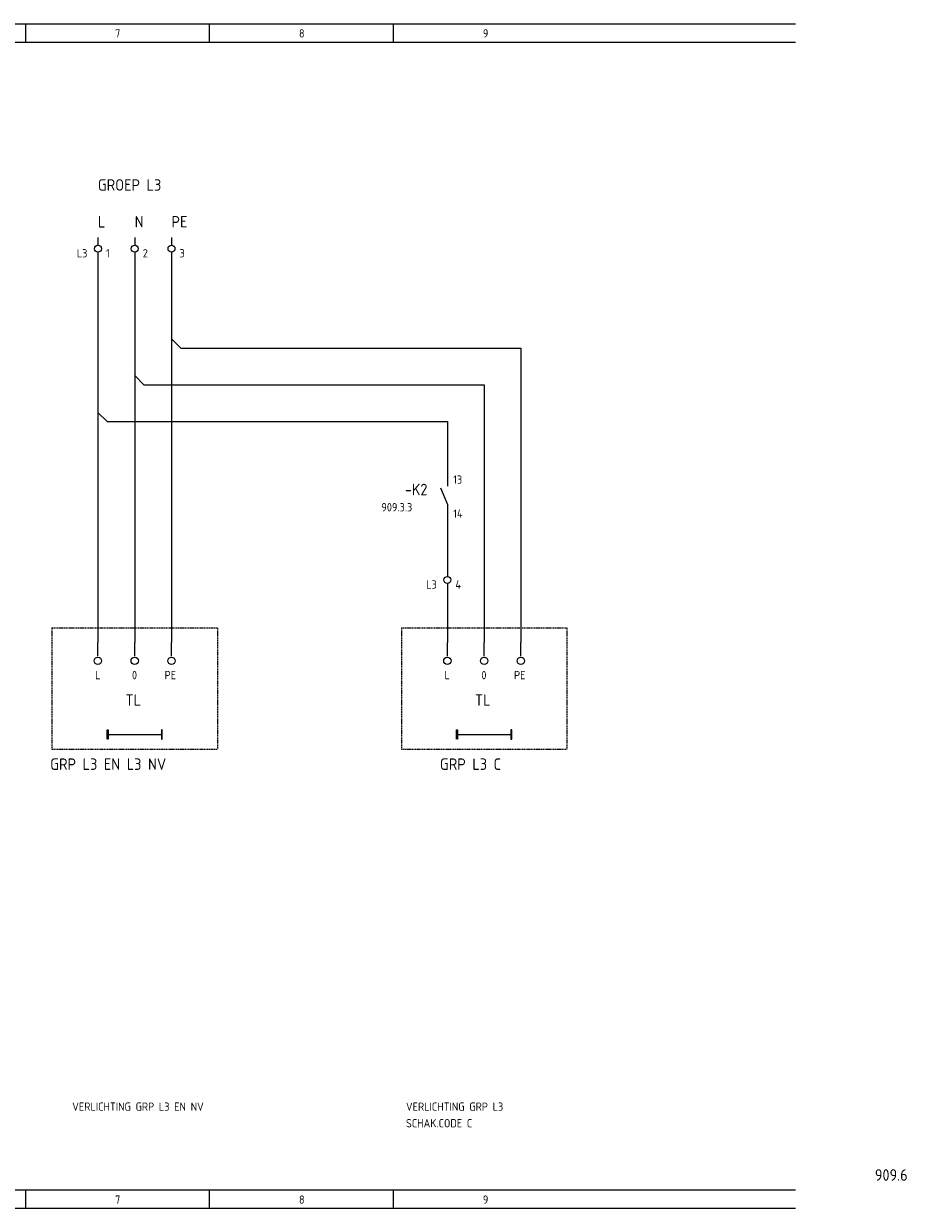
# Model space of a CAD drawing. Extents: x 37 to 1487, y -866 to 366.
# Tile 9 of 12: x 1281 to 1474, y -230 to 27. Entities that reach past the tile are written whole.
import ezdxf

# ---------------------------------------------------------------- set-up
doc = ezdxf.new("R2010")
doc.units = 0
doc.linetypes.add('EPLANLINE2', pattern=[0.375, 0.25, -0.125])
doc.linetypes.add('EPLANLINE7', pattern=[0])
for name, color, linetype in [('AANSLUITCODE', 3, 'CONTINUOUS'), ('AUTOCONNECTING', 2, 'CONTINUOUS'), ('EXTRA_TEKST', 7, 'CONTINUOUS'), ('KLEMMEN', 7, 'CONTINUOUS'), ('KRUISVERWIJZING', 7, 'CONTINUOUS'), ('ODC', 5, 'CONTINUOUS'), ('ONDERHOEK', 1, 'CONTINUOUS'), ('SPEC_TEKST', 5, 'CONTINUOUS'), ('SYMBOOL', 4, 'CONTINUOUS')]:
    doc.layers.add(name, color=color, linetype=linetype)
doc.styles.get("Standard").update_dxf_attribs({"font": 'ISOCP'})

# ---------------------------------------------------------------- blocks, each defined once
blk = doc.blocks.new('SO290')
at = {"layer": 'EXTRA_TEKST', "color": 3, "linetype": 'EPLANLINE7'}
blk.add_line((0, 1), (0, 4), dxfattribs=at)
blk.add_circle((0, 0), 0.8, dxfattribs=at)
blk = doc.blocks.new('165_0_EENDRAAD')
at = {"layer": 'EXTRA_TEKST', "color": 1, "linetype": 'EPLANLINE7'}
for p, q in [((-2, -1), (-2, 1)), ((-2, 1), (-1.8, 1)), ((-2, 0), (10, 0)), ((-1.8, 1), (-1.8, -1)), ((10, 1), (9.8, 1)), ((9.8, 1), (9.8, -1)), ((10, 0), (10, 1)), ((10, 0), (10, 1)), ((10, -1), (10, 0)), ((-1.8, -1), (-1.9, -1)), ((9.8, -1), (10, -1))]:
    blk.add_line(p, q, dxfattribs=at)
blk = doc.blocks.new('SO262')
at = {"layer": 'EXTRA_TEKST', "color": 3, "linetype": 'EPLANLINE7'}
for p, q in [((0, 4), (0, -2)), ((0, 2), (2, 0))]:
    blk.add_line(p, q, dxfattribs=at)
blk = doc.blocks.new('30_0_CBZ_NEN')
at = {"layer": 'EXTRA_TEKST', "color": 3, "linetype": 'EPLANLINE7'}
for p, q in [((0, 4), (0, 3.2)), ((0, 3.2), (0, 2.4)), ((0, 0.8), (0, 0))]:
    blk.add_line(p, q, dxfattribs=at)
blk.add_circle((0, 1.6), 0.75, dxfattribs=at)
blk = doc.blocks.new('1_0_CBZ_NEN')
at = {"layer": 'EXTRA_TEKST', "color": 3, "linetype": 'EPLANLINE7'}
for p, q in [((0, 4), (0, 3.2)), ((0, 3.2), (0, 2)), ((-1.5, 1.6), (0, -2)), ((0, -2), (0, -3.2)), ((0, -3.2), (0, -4))]:
    blk.add_line(p, q, dxfattribs=at)
blk = doc.blocks.new('SO280')
at = {"layer": 'EXTRA_TEKST', "color": 3, "linetype": 'EPLANLINE7'}
for p, q in [((-2, 0), (0, 0)), ((0, 0), (0, -2))]:
    blk.add_line(p, q, dxfattribs=at)

msp = doc.modelspace()

# ---------------------------------------------------------------- linework, layer by layer
at = {"layer": 'AUTOCONNECTING', "color": 3, "linetype": 'EPLANLINE7'}
for p, q in [((1296.76, -23.02), (1296.76, -57.02)), ((1304.76, -23.02), (1304.76, -49.02)), ((1312.76, -23.02), (1312.76, -41.02)), ((1314.76, -43.02), (1388.76, -43.02)), ((1388.76, -43.02), (1388.76, -107.02)), ((1312.76, -45.02), (1312.76, -107.02)), ((1306.76, -51.02), (1380.76, -51.02)), ((1380.76, -51.02), (1380.76, -107.02)), ((1304.76, -53.02), (1304.76, -107.02)), ((1298.76, -59.02), (1372.76, -59.02)), ((1372.76, -59.02), (1372.76, -71.02)), ((1296.76, -61.02), (1296.76, -107.02)), ((1372.76, -79.02), (1372.76, -91.02)), ((1372.76, -95.02), (1372.76, -107.02))]:
    msp.add_line(p, q, dxfattribs=at)
at = {"layer": 'EXTRA_TEKST', "color": 1, "linetype": 'EPLANLINE2'}
for p, q in [((1286.76, -103.82), (1286.76, -130.22)), ((1286.76, -103.82), (1322.76, -103.82)), ((1322.76, -103.82), (1322.76, -130.22)), ((1362.76, -103.82), (1362.76, -130.22)), ((1362.76, -103.82), (1398.76, -103.82)), ((1398.76, -103.82), (1398.76, -130.22)), ((1286.76, -130.22), (1322.76, -130.22)), ((1362.76, -130.22), (1398.76, -130.22))]:
    msp.add_line(p, q, dxfattribs=at)
at = {"layer": 'ONDERHOEK', "color": 4, "linetype": 'EPLANLINE7'}
for p, q in [((953.49, 27.48), (1448.49, 27.48)), ((953.49, -226.02), (1448.49, -226.02))]:
    msp.add_line(p, q, dxfattribs=at)
at = {"layer": 'ONDERHOEK', "color": 1, "linetype": 'EPLANLINE7'}
for p, q in [((1280.99, 27.48), (1280.99, 23.48)), ((1320.99, 27.48), (1320.99, 23.48)), ((1360.99, 27.48), (1360.99, 23.48)), ((953.49, 23.48), (1448.49, 23.48)), ((1280.99, -226.02), (1280.99, -230.02)), ((1320.99, -226.02), (1320.99, -230.02)), ((1360.99, -226.02), (1360.99, -230.02)), ((953.49, -230.02), (1448.49, -230.02))]:
    msp.add_line(p, q, dxfattribs=at)

# ---------------------------------------------------------------- block references
at = {"layer": 'SYMBOOL'}
ref = msp.add_blockref('30_0_CBZ_NEN', (1296.76, -23.02), dxfattribs=at)
ref.add_attrib('AANSLUITCODERING_1', 'L3', (1292.16, -23.32), dxfattribs={"layer": 'KLEMMEN', "color": 2, "height": 1.8})
ref.add_attrib('AANSLUITCODERING_2', '1', (1298.51, -23.32), dxfattribs={"layer": 'KLEMMEN', "color": 2, "height": 1.8})
ref = msp.add_blockref('30_0_CBZ_NEN', (1304.76, -23.02), dxfattribs=at)
ref.add_attrib('AANSLUITCODERING_1', '2', (1306.51, -23.32), dxfattribs={"layer": 'KLEMMEN', "color": 2, "height": 1.8})
ref = msp.add_blockref('30_0_CBZ_NEN', (1312.76, -23.02), dxfattribs=at)
ref.add_attrib('AANSLUITCODERING_1', '3', (1314.51, -23.32), dxfattribs={"layer": 'KLEMMEN', "color": 2, "height": 1.8})
for name, p in [('SO262', (1312.76, -43.02)), ('SO280', (1388.76, -43.02)), ('SO262', (1304.76, -51.02)), ('SO280', (1380.76, -51.02)), ('SO262', (1296.76, -59.02)), ('SO280', (1372.76, -59.02)), ('SO290', (1296.76, -111.02)), ('SO290', (1304.76, -111.02)), ('SO290', (1312.76, -111.02)), ('SO290', (1372.76, -111.02)), ('SO290', (1380.76, -111.02)), ('SO290', (1388.76, -111.02))]:
    msp.add_blockref(name, p, dxfattribs=at)
ref = msp.add_blockref('1_0_CBZ_NEN', (1372.76, -75.02), dxfattribs=at)
ref.add_attrib('ODC_1', '-K2', (1363.51, -75.02), dxfattribs={"layer": 'ODC', "color": 3, "height": 2.5})
ref.add_attrib('AANSLUITCODERING_1', '13', (1374.04, -72.52), dxfattribs={"layer": 'AANSLUITCODE', "color": 2, "height": 1.8})
ref.add_attrib('AANSLUITCODERING_2', '14', (1374.04, -79.92), dxfattribs={"layer": 'AANSLUITCODE', "color": 2, "height": 1.8})
ref = msp.add_blockref('30_0_CBZ_NEN', (1372.76, -95.02), dxfattribs=at)
ref.add_attrib('AANSLUITCODERING_1', 'L3', (1368.16, -95.32), dxfattribs={"layer": 'KLEMMEN', "color": 2, "height": 1.8})
ref.add_attrib('AANSLUITCODERING_2', '4', (1374.51, -95.32), dxfattribs={"layer": 'KLEMMEN', "color": 2, "height": 1.8})
ref = msp.add_blockref('165_0_EENDRAAD', (1300.76, -127.02), dxfattribs=at)
ref.add_attrib('ODC_1', 'TL', (1302.76, -120.77), dxfattribs={"layer": 'ODC', "color": 3, "height": 2.5})
ref = msp.add_blockref('165_0_EENDRAAD', (1376.76, -127.02), dxfattribs=at)
ref.add_attrib('ODC_1', 'TL', (1378.76, -120.77), dxfattribs={"layer": 'ODC', "color": 3, "height": 2.5})

# ---------------------------------------------------------------- texts
at = {"layer": 'EXTRA_TEKST', "color": 3}
for s, p in [('GRP L3 EN L3 NV', (1286.39, -134.72)), ('GRP L3 C', (1371.16, -134.72))]:
    msp.add_text(s, height=2.5, dxfattribs=at).set_placement(p)
at = {"layer": 'KRUISVERWIJZING', "color": 2}
msp.add_text('909.3.3', height=1.8, dxfattribs=at).set_placement((1358.41, -78.52))
at = {"layer": 'ONDERHOEK', "color": 2}
for s, p in [('7 ', (1300.49, 24.48)), ('8 ', (1340.49, 24.48)), ('9 ', (1380.49, 24.48)), ('7 ', (1300.49, -229.02)), ('8 ', (1340.49, -229.02)), ('9 ', (1380.49, -229.02))]:
    msp.add_text(s, height=1.8, dxfattribs=at).set_placement(p)
at = {"layer": 'ONDERHOEK', "color": 3}
msp.add_text('909.6', height=2.5, dxfattribs=at).set_placement((1465.74, -224.02))
at = {"layer": 'SPEC_TEKST', "color": 3}
for s, p in [('GROEP L3', (1296.76, -8.82)), ('L', (1296.76, -16.82)), ('N', (1304.76, -16.82)), ('PE', (1312.76, -16.82))]:
    msp.add_text(s, height=2.5, dxfattribs=at).set_placement(p)
at = {"layer": 'SPEC_TEKST', "color": 2}
for s, p in [('L', (1296.16, -115.02)), ('0', (1304.16, -115.02)), ('PE', (1311.26, -115.02)), ('L', (1372.16, -115.02)), ('0', (1380.16, -115.02)), ('PE', (1387.26, -115.02)), ('VERLICHTING GRP L3 EN NV', (1291.17, -208.82)), ('VERLICHTING GRP L3', (1363.76, -208.82)), ('SCHAK.CODE C', (1363.76, -212.42))]:
    msp.add_text(s, height=1.8, dxfattribs=at).set_placement(p)

doc.saveas('drawing.dxf')
